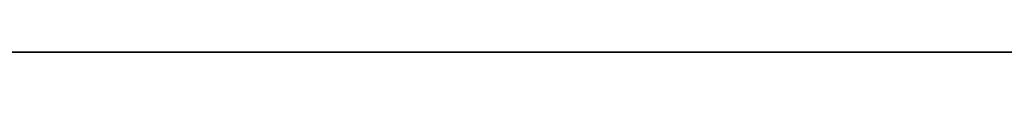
# Model space of a CAD drawing. Header units: millimetres. Extents: x -320 to 8070, y -96 to 57.
# Tile 30 of 111: x 1211.225 to 1246.676, y -0.85 to 0. Entities that reach past the tile are written whole.
import ezdxf

# ---------------------------------------------------------------- set-up
doc = ezdxf.new("R2010")
doc.units = ezdxf.units.MM
doc.layers.add('151', color=7, linetype='Continuous', true_color=0xffffff)

# ---------------------------------------------------------------- blocks, each defined once
blk = doc.blocks.new('UG_SURFACE_009')
at = {"layer": '151', "color": 253, "linetype": 'Continuous', "lineweight": 35}
for points in [[(1141.85, 0, 2016.5), (1141, -0.85, 2016.5), (1256, -3.35, 2016.5)], [(1256, -3.35), (1141, -11.5), (1141.85, 0), (1255.15, 0)], [(1255.15, 0), (1141.85, 0), (1141.85, 0, 2016.5), (1255.15, 0, 2016.5)], [(1256, -3.35, 2016.5), (1256, -0.85, 2016.5), (1255.15, 0, 2016.5), (1141.85, 0, 2016.5)]]:
    blk.add_3dface(points, dxfattribs=at)

msp = doc.modelspace()

# ---------------------------------------------------------------- linework, layer by layer
at = {"layer": '151', "color": 253, "linetype": 'Continuous', "lineweight": 35}
for p, q in [((1255.15, 0), (1141.85, 0)), ((1141.85, 0, 2016.5), (1255.15, 0, 2016.5))]:
    msp.add_line(p, q, dxfattribs=at)

# ---------------------------------------------------------------- block references
msp.add_blockref('UG_SURFACE_009', (0, 0), dxfattribs=at)

doc.saveas('drawing.dxf')
